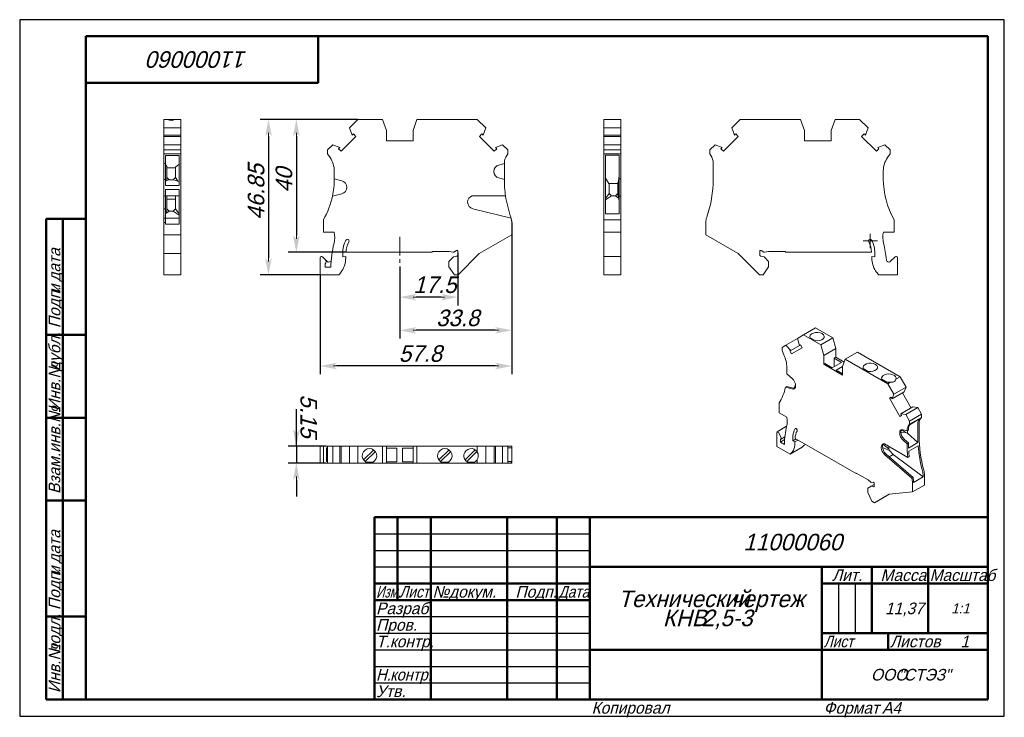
# Model space of a CAD drawing. Header units: millimetres. Extents: x 0 to 297, y 0 to 210.
import ezdxf

# ---------------------------------------------------------------- set-up
doc = ezdxf.new("R2010")
doc.units = ezdxf.units.MM
doc.linetypes.add('CENTER_per1_scale0.019685', pattern=[1, 0.625, -0.125, 0.125, -0.125])
doc.linetypes.add('CENTER_per1_scale0.174213', pattern=[8.85, 5.53125, -1.10625, 1.10625, -1.10625])
doc.styles.add('TextStyle_1', font='T-FLEX Type A.TTF', dxfattribs={"oblique": 15, "height": 5})
doc.styles.add('TextStyle_2', font='T-FLEX Type A.TTF', dxfattribs={"oblique": 15, "height": 3.5})
doc.styles.add('TextStyle_3', font='T-FLEX Type A.TTF', dxfattribs={"width": 0.744064, "oblique": 15, "height": 3.5})
doc.styles.add('TextStyle_4', font='T-FLEX Type A.TTF', dxfattribs={"width": 0.883061, "oblique": 15, "height": 3.5})
doc.styles.add('TextStyle_5', font='T-FLEX Type A.TTF', dxfattribs={"width": 0.94413, "oblique": 15, "height": 3.5})
doc.styles.add('TextStyle_6', font='T-FLEX Type A.TTF', dxfattribs={"width": 0.98844, "oblique": 15, "height": 3.5})
doc.styles.add('TextStyle_7', font='T-FLEX Type A.TTF', dxfattribs={"oblique": 15, "height": 5})
doc.styles.add('TextStyle_8', font='T-FLEX Type A.TTF', dxfattribs={"oblique": 15, "height": 3})
doc.styles.add('TextStyle_9', font='T-FLEX Type A.TTF', dxfattribs={"oblique": 15, "height": 3.5})
doc.dimstyles.new('DIM_ST_1', dxfattribs={"dimtxt": 5, "dimasz": 5, "dimexe": 2.5, "dimexo": 0, "dimtad": 1, "dimrnd": 0.01, "dimdsep": 46, "dimtxsty": 'TextStyle_1', "dimblk": 'Arrow_3_C7_Status', "dimcen": 0.09, "dimclrd": 7, "dimclre": 7, "dimclrt": 7, "dimazin": 0, "dimtfac": 1, "dimtdec": 0, "dimtmove": 0, "dimatfit": 0, "dimldrblk": 'NONE', "dimfxl": 1, "dimtvp": 1, "dimtolj": 1, "dimarcsym": 0})
doc.dimstyles.new('DIM_ST_2', dxfattribs={"dimtxt": 5, "dimasz": 5, "dimexe": 2.5, "dimexo": 0, "dimtad": 1, "dimrnd": 0.01, "dimdsep": 46, "dimtxsty": 'TextStyle_1', "dimblk": 'Arrow_3_C7_Status', "dimcen": 0.09, "dimclrd": 7, "dimclre": 7, "dimclrt": 7, "dimazin": 0, "dimtfac": 1, "dimtdec": 0, "dimtmove": 0, "dimatfit": 0, "dimldrblk": 'NONE', "dimfxl": 1, "dimtvp": 1, "dimtolj": 1, "dimarcsym": 0})
doc.dimstyles.new('DIM_ST_3', dxfattribs={"dimtxt": 5, "dimasz": 5, "dimexe": 2.5, "dimexo": 0, "dimtad": 1, "dimrnd": 0.01, "dimdsep": 46, "dimtxsty": 'TextStyle_1', "dimblk": 'Arrow_3_C7_Status', "dimcen": 0.09, "dimclrd": 7, "dimclre": 7, "dimclrt": 7, "dimazin": 0, "dimtfac": 1, "dimtdec": 0, "dimtmove": 0, "dimatfit": 0, "dimldrblk": 'NONE', "dimfxl": 1, "dimtvp": 1, "dimtolj": 1, "dimarcsym": 0})

# ---------------------------------------------------------------- blocks, each defined once
blk = doc.blocks.new('Arrow_3_C7_Status')
at = {"color": 7, "linetype": 'Continuous', "lineweight": 0}
blk.add_line((-1, 0), (-0.8, 0), dxfattribs=at)
at = {"color": 7}
blk.add_solid([(-1, -0.2), (0, 0), (-0.8, 0), (-1, 0.2)], dxfattribs=at)
blk = doc.blocks.new('*D5')
at = {"color": 7, "lineweight": -2}
for p, q in [((132.14, 139.66), (132.14, 123.84)), ((114.64, 135.63), (114.64, 123.84)), ((127.14, 126.34), (119.64, 126.34))]:
    blk.add_line(p, q, dxfattribs=at)
at = {"layer": 'Defpoints', "color": 0}
for p in [(132.14, 139.66), (114.64, 135.63), (114.64, 126.34)]:
    blk.add_point(p, dxfattribs=at)
at = {"color": 7, "lineweight": -2, "xscale": 5, "yscale": 5, "zscale": 5, "rotation": 180}
blk.add_blockref('Arrow_3_C7_Status', (114.64, 126.34), dxfattribs=at)
at = {"color": 7, "lineweight": -2, "xscale": 5, "yscale": 5, "zscale": 5}
blk.add_blockref('Arrow_3_C7_Status', (132.14, 126.34), dxfattribs=at)
blk = doc.blocks.new('_None')
blk = doc.blocks.new('*D6')
at = {"color": 7, "lineweight": -2}
for p, q in [((148.44, 145.13), (148.44, 113.84)), ((114.64, 135.63), (114.64, 113.84)), ((143.44, 116.34), (119.64, 116.34))]:
    blk.add_line(p, q, dxfattribs=at)
at = {"layer": 'Defpoints', "color": 0}
for p in [(148.44, 145.13), (114.64, 135.63), (114.64, 116.34)]:
    blk.add_point(p, dxfattribs=at)
at = {"color": 7, "lineweight": -2, "xscale": 5, "yscale": 5, "zscale": 5, "rotation": 180}
blk.add_blockref('Arrow_3_C7_Status', (114.64, 116.34), dxfattribs=at)
at = {"color": 7, "lineweight": -2, "xscale": 5, "yscale": 5, "zscale": 5}
blk.add_blockref('Arrow_3_C7_Status', (148.44, 116.34), dxfattribs=at)
blk = doc.blocks.new('*D7')
at = {"color": 7, "lineweight": -2}
for p, q in [((148.44, 148.83), (148.44, 103.09)), ((90.64, 133.08), (90.64, 103.09)), ((143.44, 105.59), (95.64, 105.59))]:
    blk.add_line(p, q, dxfattribs=at)
at = {"layer": 'Defpoints', "color": 0}
for p in [(148.44, 148.83), (90.64, 133.08), (90.64, 105.59)]:
    blk.add_point(p, dxfattribs=at)
at = {"color": 7, "lineweight": -2, "xscale": 5, "yscale": 5, "zscale": 5, "rotation": 180}
blk.add_blockref('Arrow_3_C7_Status', (90.64, 105.59), dxfattribs=at)
at = {"color": 7, "lineweight": -2, "xscale": 5, "yscale": 5, "zscale": 5}
blk.add_blockref('Arrow_3_C7_Status', (148.44, 105.59), dxfattribs=at)
blk = doc.blocks.new('*D8')
at = {"color": 7, "lineweight": -2}
for p, q in [((102.04, 179.93), (80.95, 179.93)), ((83.45, 174.93), (83.45, 144.93)), ((98.45, 139.93), (80.95, 139.93))]:
    blk.add_line(p, q, dxfattribs=at)
at = {"layer": 'Defpoints', "color": 0}
for p in [(102.04, 179.93), (83.45, 139.93), (98.45, 139.93)]:
    blk.add_point(p, dxfattribs=at)
at = {"color": 7, "lineweight": -2, "xscale": 5, "yscale": 5, "zscale": 5}
for p, rotation in [((83.45, 179.93), 89.99999999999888), ((83.45, 139.93), 269.9999999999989)]:
    blk.add_blockref('Arrow_3_C7_Status', p, dxfattribs=dict(at, rotation=rotation))
blk = doc.blocks.new('*D9')
at = {"color": 7, "lineweight": -2}
for p, q in [((102.04, 179.93), (72.54, 179.93)), ((75.04, 174.93), (75.04, 138.08)), ((90.64, 133.08), (72.54, 133.08))]:
    blk.add_line(p, q, dxfattribs=at)
at = {"layer": 'Defpoints', "color": 0}
for p in [(102.04, 179.93), (75.04, 133.08), (90.64, 133.08)]:
    blk.add_point(p, dxfattribs=at)
at = {"color": 7, "lineweight": -2, "xscale": 5, "yscale": 5, "zscale": 5}
for p, rotation in [((75.04, 179.93), 89.99999999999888), ((75.04, 133.08), 269.9999999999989)]:
    blk.add_blockref('Arrow_3_C7_Status', p, dxfattribs=dict(at, rotation=rotation))
blk = doc.blocks.new('*D10')
at = {"color": 7, "lineweight": -2}
for p, q in [((83.45, 81.41), (83.45, 92.55)), ((83.45, 86.41), (83.45, 91.41)), ((92.24, 81.41), (80.95, 81.41)), ((83.45, 81.41), (83.45, 76.26)), ((92.24, 76.26), (80.95, 76.26)), ((83.45, 71.26), (83.45, 66.26))]:
    blk.add_line(p, q, dxfattribs=at)
at = {"layer": 'Defpoints', "color": 0}
for p in [(92.24, 81.41), (83.45, 76.26), (92.24, 76.26)]:
    blk.add_point(p, dxfattribs=at)
at = {"color": 7, "lineweight": -2, "xscale": 5, "yscale": 5, "zscale": 5}
for p, rotation in [((83.45, 81.41), 269.9999999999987), ((83.45, 76.26), 89.99999999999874)]:
    blk.add_blockref('Arrow_3_C7_Status', p, dxfattribs=dict(at, rotation=rotation))
blk = doc.blocks.new('_FR1Страница_1')
at = {"color": 7, "linetype": 'Continuous', "lineweight": 25}
for p, q in [((0, 210), (0, 0)), ((297, 210), (0, 210)), ((297, 0), (297, 210)), ((107, 55), (172, 55)), ((107, 50), (172, 50)), ((107, 45), (172, 45)), ((247, 40), (247, 25)), ((252, 40), (252, 25)), ((107, 30), (172, 30)), ((107, 25), (172, 25)), ((107, 20), (172, 20)), ((242, 20), (292, 20)), ((262, 20), (262, 20)), ((107, 15), (172, 15)), ((107, 10), (172, 10)), ((0, 0), (297, 0))]:
    blk.add_line(p, q, dxfattribs=at)
at = {"color": 7, "linetype": 'Continuous', "lineweight": 50}
for p, q in [((20, 5), (20, 205)), ((20, 205), (292, 205)), ((90, 191), (90, 205)), ((292, 205), (292, 5)), ((20, 191), (90, 191)), ((8, 5), (8, 150)), ((8, 150), (20, 150)), ((13, 150), (13, 5)), ((8, 115), (20, 115)), ((8, 90), (20, 90)), ((20, 65), (8, 65)), ((107, 5), (107, 60)), ((107, 60), (292, 60)), ((114, 60), (114, 35)), ((124, 60), (124, 5)), ((147, 60), (147, 5)), ((162, 60), (162, 5)), ((172, 60), (172, 5)), ((172, 45), (292, 45)), ((242, 45), (242, 5)), ((257, 45), (257, 25)), ((274, 45), (274, 25)), ((107, 40), (172, 40)), ((242, 40), (292, 40)), ((107, 35), (172, 35)), ((8, 30), (20, 30)), ((242, 25), (292, 25)), ((262, 25), (262, 20)), ((172, 20), (292, 20)), ((20, 5), (8, 5)), ((292, 5), (20, 5))]:
    blk.add_line(p, q, dxfattribs=at)
at = {"color": 7, "oblique": 15}
for s, height, rotation, style, p in [('11000060', 5, 180, 'TextStyle_7', (68.7, 200.5)), ('дата', 3.5, 90, 'TextStyle_2', (12.25, 131.01)), ('Подп.', 3.5, 90, 'TextStyle_2', (12.25, 117)), ('и', 3.5, 90, 'TextStyle_2', (12.25, 127.51)), ('дубл.', 3.5, 90, 'TextStyle_2', (12.25, 104.01)), ('Инв.№', 3.5, 90, 'TextStyle_2', (12.25, 92)), ('Взам.инв.№', 3.5, 90, 'TextStyle_2', (12.25, 67)), ('дата', 3.5, 90, 'TextStyle_2', (12.25, 46.01)), ('Подп.', 3.5, 90, 'TextStyle_2', (12.25, 32)), ('и', 3.5, 90, 'TextStyle_2', (12.25, 42.51)), ('подл.', 3.5, 90, 'TextStyle_2', (12.25, 19.01)), ('Инв.№', 3.5, 90, 'TextStyle_2', (12.25, 7))]:
    blk.add_text(s, height=height, rotation=rotation, dxfattribs=dict(at, style=style)).set_placement(p)
for s, height, style, p in [('11000060', 5, 'TextStyle_7', (218.3, 50)), ('Лит.', 3.5, 'TextStyle_2', (245.03, 40.76)), ('Масса', 3.5, 'TextStyle_2', (259.65, 40.76)), ('№', 3.5, 'TextStyle_2', (124.5, 35.75)), ('Подп.', 3.5, 'TextStyle_2', (149.53, 35.75)), ('докум.', 3.5, 'TextStyle_2', (129.5, 35.75)), ('Технический', 5, 'TextStyle_7', (180.55, 32.88)), ('чертеж', 5, 'TextStyle_7', (214.51, 32.88)), ('Разраб.', 3.5, 'TextStyle_2', (107.5, 30.75)), ('11,37', 3.5, 'TextStyle_2', (261.03, 30.75)), ('1:1', 3, 'TextStyle_8', (280.99, 31)), ('КНВ', 5, 'TextStyle_7', (194, 27.12)), ('2,5-3', 5, 'TextStyle_7', (205.79, 27.12)), ('Пров.', 3.5, 'TextStyle_2', (107.5, 25.75)), ('Т.контр.', 3.5, 'TextStyle_2', (107.5, 20.75)), ('Листов', 3.5, 'TextStyle_2', (262.5, 20.75)), ('1', 3.5, 'TextStyle_9', (283.78, 20.75)), ('ООО', 3.5, 'TextStyle_2', (256.78, 10.75)), ('"СТЭЗ"', 3.5, 'TextStyle_2', (265.03, 10.75)), ('Утв.', 3.5, 'TextStyle_2', (107.5, 5.75)), ('Копировал', 3.5, 'TextStyle_2', (172.5, 0.75)), ('Формат', 3.5, 'TextStyle_2', (242.5, 0.75)), ('A4', 3.5, 'TextStyle_2', (260.12, 0.75))]:
    blk.add_text(s, height=height, dxfattribs=dict(at, style=style)).set_placement(p)
for s, style, width, p in [('Масштаб', 'TextStyle_6', 0.98844, (274.5, 40.76)), ('Изм.', 'TextStyle_3', 0.744064, (107.5, 35.75)), ('Лист', 'TextStyle_4', 0.883061, (114.5, 35.75)), ('Дата', 'TextStyle_4', 0.883061, (162.5, 35.75)), ('Лист', 'TextStyle_4', 0.883061, (242.5, 20.75)), ('Н.', 'TextStyle_5', 0.94413, (107.5, 10.75)), ('контр.', 'TextStyle_5', 0.94413, (111.75, 10.75))]:
    blk.add_text(s, height=3.5, dxfattribs=dict(at, style=style, width=width)).set_placement(p)
blk = doc.blocks.new('Страница_1')
at = {"color": 7, "linetype": 'Continuous', "lineweight": 20}
for p, q in [((43.466, 179.927), (44.614, 179.927)), ((43.466, 177.353), (43.466, 179.927)), ((44.614, 179.927), (46.819, 179.927)), ((48.616, 179.927), (46.819, 179.927)), ((48.616, 177.353), (48.616, 179.927)), ((99.466, 177.353), (102.04, 179.927)), ((109.44, 179.927), (102.04, 179.927)), ((109.44, 179.927), (110.64, 176.63)), ((118.64, 176.63), (119.84, 179.927)), ((119.84, 179.927), (138.04, 179.927)), ((140.614, 177.353), (138.04, 179.927)), ((181.343, 179.927), (176.193, 179.927)), ((176.193, 177.353), (176.193, 179.927)), ((181.343, 177.353), (181.343, 179.927)), ((214.78, 177.353), (217.354, 179.927)), ((235.554, 179.927), (217.354, 179.927)), ((236.754, 176.63), (235.554, 179.927)), ((245.954, 179.927), (244.754, 176.63)), ((253.354, 179.927), (245.954, 179.927)), ((255.928, 177.353), (253.354, 179.927)), ((43.466, 175.21), (43.466, 177.353)), ((48.616, 177.353), (43.466, 177.353)), ((48.616, 175.21), (48.616, 177.353)), ((100.301, 175.21), (99.466, 177.353)), ((100.301, 175.21), (100.674, 175.583)), ((100.674, 175.583), (101.43, 174.827)), ((110.64, 173.427), (110.64, 176.63)), ((118.64, 173.427), (118.64, 176.63)), ((139.407, 175.583), (138.65, 174.827)), ((139.78, 175.21), (139.407, 175.583)), ((139.78, 175.21), (140.614, 177.353)), ((176.193, 175.21), (176.193, 177.353)), ((176.193, 177.353), (181.343, 177.353)), ((181.343, 175.21), (181.343, 177.353)), ((215.614, 175.21), (214.78, 177.353)), ((215.988, 175.583), (215.614, 175.21)), ((216.744, 174.827), (215.988, 175.583)), ((236.754, 176.63), (236.754, 173.427)), ((244.754, 176.63), (244.754, 173.427)), ((253.964, 174.827), (254.721, 175.583)), ((254.721, 175.583), (255.094, 175.21)), ((255.094, 175.21), (255.928, 177.353)), ((43.466, 175.21), (43.466, 174.827)), ((48.616, 175.21), (43.466, 175.21)), ((43.466, 172.318), (43.466, 174.827)), ((43.466, 174.827), (48.616, 174.827)), ((43.466, 170.727), (43.466, 172.318)), ((43.466, 172.318), (48.616, 172.318)), ((48.616, 174.827), (48.616, 175.21)), ((48.616, 174.827), (48.616, 172.318)), ((48.616, 170.727), (48.616, 172.318)), ((94.432, 172.318), (92.84, 170.727)), ((94.432, 172.318), (96.575, 171.484)), ((101.43, 174.827), (96.958, 170.354)), ((110.64, 173.427), (118.64, 173.427)), ((143.123, 170.354), (138.65, 174.827)), ((145.649, 172.318), (143.506, 171.484)), ((147.24, 170.727), (145.649, 172.318)), ((181.343, 175.21), (176.193, 175.21)), ((176.193, 174.827), (176.193, 175.21)), ((181.343, 174.827), (176.193, 174.827)), ((176.193, 172.318), (176.193, 174.827)), ((176.193, 170.727), (176.193, 172.318)), ((181.343, 172.318), (176.193, 172.318)), ((181.343, 175.21), (181.343, 174.827)), ((181.343, 174.827), (181.343, 172.318)), ((181.343, 172.318), (181.343, 170.727)), ((208.154, 170.727), (209.746, 172.318)), ((209.746, 172.318), (211.889, 171.484)), ((216.744, 174.827), (212.272, 170.354)), ((244.754, 173.427), (236.754, 173.427)), ((258.437, 170.354), (253.964, 174.827)), ((260.962, 172.318), (258.82, 171.484)), ((262.554, 170.727), (260.962, 172.318)), ((43.466, 170.727), (48.616, 170.727)), ((43.466, 170.727), (43.466, 169.527)), ((43.466, 169.527), (43.466, 169.047)), ((43.466, 169.527), (48.616, 169.527)), ((48.616, 170.727), (48.616, 169.527)), ((48.616, 169.527), (48.616, 169.047)), ((92.84, 170.727), (92.84, 169.527)), ((92.84, 169.527), (93.624, 168.407)), ((96.201, 171.111), (96.575, 171.484)), ((96.958, 170.354), (96.201, 171.111)), ((143.123, 170.354), (143.879, 171.111)), ((143.879, 171.111), (143.506, 171.484)), ((147.24, 169.527), (146.905, 169.047)), ((147.24, 170.727), (147.24, 169.527)), ((176.193, 170.727), (176.193, 169.527)), ((181.343, 170.727), (176.193, 170.727)), ((176.193, 169.527), (181.343, 169.527)), ((176.193, 168.407), (176.193, 169.527)), ((181.343, 170.727), (181.343, 169.527)), ((181.343, 169.527), (181.343, 168.407)), ((208.154, 170.727), (208.154, 169.527)), ((208.154, 169.527), (208.49, 169.047)), ((211.889, 171.484), (211.515, 171.111)), ((211.515, 171.111), (212.272, 170.354)), ((259.193, 171.111), (258.437, 170.354)), ((258.82, 171.484), (259.193, 171.111)), ((261.77, 168.407), (262.554, 169.527)), ((262.554, 170.727), (262.554, 169.527)), ((43.466, 166.782), (43.466, 169.047)), ((43.466, 166.782), (43.466, 166.621)), ((43.466, 166.621), (44.016, 166.621)), ((43.466, 166.621), (43.466, 166.174)), ((48.066, 169.062), (44.016, 169.062)), ((44.016, 169.047), (44.016, 169.062)), ((44.016, 166.782), (44.016, 169.047)), ((44.016, 166.621), (44.016, 166.782)), ((44.016, 166.621), (44.016, 166.174)), ((47.016, 165.555), (48.066, 166.473)), ((48.066, 169.047), (48.066, 169.062)), ((48.066, 166.782), (48.066, 169.047)), ((48.066, 161.889), (48.066, 166.782)), ((48.616, 166.782), (48.616, 169.047)), ((48.616, 166.782), (48.616, 161.889)), ((146.19, 166.621), (144.523, 166.174)), ((146.19, 166.782), (146.19, 166.621)), ((146.19, 161.889), (146.19, 166.621)), ((176.193, 164.392), (176.193, 168.407)), ((180.793, 169.143), (176.743, 169.143)), ((176.743, 168.407), (176.743, 169.143)), ((176.743, 164.392), (176.743, 168.407)), ((180.793, 168.407), (180.793, 169.143)), ((180.793, 164.392), (180.793, 168.407)), ((181.343, 164.392), (181.343, 168.407)), ((209.204, 166.782), (209.204, 161.889)), ((43.466, 166.174), (43.466, 164.242)), ((43.466, 164.242), (43.466, 164.211)), ((43.466, 164.211), (43.466, 162.279)), ((44.416, 165.756), (44.016, 166.301)), ((44.016, 166.174), (44.016, 164.242)), ((44.016, 164.211), (44.016, 164.242)), ((44.016, 164.211), (44.016, 162.279)), ((44.416, 161.811), (44.416, 165.756)), ((47.016, 165.327), (44.416, 165.327)), ((47.016, 165.555), (47.016, 162.377)), ((94.89, 164.392), (94.89, 162.031)), ((143.04, 164.242), (143.04, 164.211)), ((176.193, 162.027), (176.193, 164.392)), ((176.743, 162.027), (176.743, 164.392)), ((180.793, 162.031), (180.793, 164.392)), ((181.343, 164.392), (181.343, 162.031)), ((260.504, 162.027), (260.504, 164.392)), ((43.466, 162.279), (43.466, 161.833)), ((44.016, 161.833), (43.466, 161.833)), ((43.466, 161.833), (43.466, 156.902)), ((44.016, 161.833), (44.016, 162.279)), ((44.016, 161.833), (44.016, 159.994)), ((44.301, 161.486), (44.016, 161.28)), ((44.416, 161.811), (44.301, 161.486)), ((44.301, 161.486), (45.116, 161.677)), ((44.416, 162.377), (45.116, 161.677)), ((45.116, 161.677), (46.316, 161.677)), ((46.316, 161.677), (47.016, 162.377)), ((47.727, 161.347), (46.316, 161.677)), ((47.727, 161.347), (47.016, 162.377)), ((48.066, 161.189), (47.727, 161.347)), ((48.066, 161.889), (48.066, 159.994)), ((48.616, 161.889), (48.616, 150.507)), ((97.158, 161.424), (94.89, 162.031)), ((94.89, 162.027), (94.89, 162.031)), ((144.523, 162.279), (146.19, 161.833)), ((176.193, 162.027), (176.193, 149.7)), ((176.743, 162.214), (177.666, 160.577)), ((176.743, 162.027), (176.743, 151.427)), ((177.666, 160.577), (180.393, 160.577)), ((177.793, 160.577), (177.793, 157.627)), ((180.393, 160.788), (180.593, 161.327)), ((180.393, 160.788), (180.393, 157.113)), ((180.593, 161.327), (180.793, 162.988)), ((180.593, 156.567), (180.593, 161.327)), ((180.793, 162.031), (180.793, 161.424)), ((180.793, 162.031), (181.343, 162.031)), ((180.793, 161.424), (180.793, 159.492)), ((181.343, 161.424), (181.343, 162.031)), ((181.343, 161.424), (181.343, 159.492)), ((48.066, 159.994), (44.016, 159.994)), ((48.066, 158.844), (44.016, 158.844)), ((44.016, 158.844), (44.016, 156.902)), ((48.066, 158.844), (48.066, 150.507)), ((94.332, 156.772), (97.158, 157.529)), ((98.64, 159.461), (98.64, 159.492)), ((177.793, 157.627), (176.743, 156.137)), ((177.793, 157.627), (178.493, 156.927)), ((180.393, 157.627), (179.693, 156.927)), ((180.793, 159.461), (180.793, 159.492)), ((180.793, 159.461), (180.793, 157.529)), ((180.793, 157.529), (180.793, 156.772)), ((181.343, 159.461), (181.343, 159.492)), ((181.343, 159.461), (181.343, 157.529)), ((181.343, 156.772), (181.343, 157.529)), ((43.466, 156.902), (43.466, 154.99)), ((44.016, 156.902), (43.466, 156.902)), ((43.466, 154.99), (43.466, 154.959)), ((43.466, 154.959), (43.466, 152.998)), ((44.016, 156.902), (44.016, 154.99)), ((44.016, 156.902), (48.066, 156.902)), ((44.016, 154.99), (44.016, 154.959)), ((44.016, 154.959), (44.016, 152.998)), ((44.416, 152.411), (44.416, 156.902)), ((47.016, 155.927), (44.416, 155.927)), ((47.016, 156.902), (47.016, 155.927)), ((47.016, 155.927), (47.016, 152.977)), ((135.115, 154.99), (135.115, 154.959)), ((136.528, 156.902), (146.558, 156.902)), ((178.493, 156.927), (176.743, 155.643)), ((178.493, 156.927), (179.693, 156.927)), ((180.624, 156.234), (179.693, 156.927)), ((180.593, 156.567), (180.393, 157.113)), ((180.624, 156.234), (180.593, 156.567)), ((180.624, 156.234), (180.793, 155.411)), ((180.793, 156.772), (180.793, 151.427)), ((181.343, 156.772), (180.793, 156.772)), ((181.343, 156.772), (181.343, 149.7)), ((43.466, 152.998), (44.016, 152.998)), ((43.466, 152.998), (43.466, 150.136)), ((44.016, 152.998), (44.016, 150.136)), ((44.092, 151.559), (44.016, 151.446)), ((44.416, 152.411), (44.092, 151.559)), ((44.092, 151.559), (45.116, 152.277)), ((45.116, 152.277), (44.416, 152.977)), ((45.116, 152.277), (46.316, 152.277)), ((47.016, 152.977), (46.316, 152.277)), ((46.316, 152.277), (48.066, 151.051)), ((47.016, 152.977), (48.066, 151.455)), ((136.722, 152.998), (148.268, 150.136)), ((43.466, 150.136), (44.016, 150.136)), ((43.466, 150.136), (43.466, 148.834)), ((44.016, 148.834), (43.466, 148.834)), ((43.466, 148.834), (43.466, 145.135)), ((48.066, 150.202), (44.016, 150.202)), ((44.016, 150.136), (44.016, 148.834)), ((44.016, 148.834), (44.016, 148.398)), ((48.066, 148.834), (48.066, 150.507)), ((48.066, 148.834), (48.066, 148.398)), ((48.616, 148.834), (48.616, 150.507)), ((48.616, 148.834), (48.616, 145.135)), ((91.64, 149.7), (91.64, 145.927)), ((148.268, 150.136), (148.44, 148.834)), ((148.44, 148.834), (148.44, 145.135)), ((181.343, 149.7), (176.193, 149.7)), ((176.193, 145.927), (176.193, 149.7)), ((180.793, 151.427), (176.743, 151.427)), ((181.343, 149.7), (181.343, 145.927)), ((206.954, 148.834), (206.954, 145.135)), ((263.754, 145.927), (263.754, 149.7)), ((44.016, 148.398), (48.066, 148.398)), ((91.64, 145.927), (94.884, 145.927)), ((176.193, 142.569), (176.193, 145.927)), ((181.343, 145.927), (176.193, 145.927)), ((181.343, 142.569), (181.343, 145.927)), ((263.754, 145.927), (260.511, 145.927)), ((43.466, 145.135), (43.466, 139.468)), ((48.616, 145.135), (43.466, 145.135)), ((48.616, 145.135), (48.616, 139.468)), ((148.44, 145.135), (138.626, 139.468)), ((176.193, 138.634), (176.193, 142.569)), ((181.343, 138.634), (181.343, 142.569)), ((206.954, 145.135), (216.769, 139.468)), ((97.44, 138.548), (97.44, 139.627)), ((124.44, 139.927), (98.446, 139.927)), ((129.554, 140.127), (124.44, 140.127)), ((124.44, 140.127), (124.44, 139.927)), ((130.717, 139.927), (129.554, 140.127)), ((130.92, 139.927), (130.717, 139.927)), ((131.713, 140.391), (130.92, 139.927)), ((132.14, 140.391), (131.713, 140.391)), ((132.14, 138.927), (132.14, 140.391)), ((223.254, 138.927), (223.254, 140.391)), ((223.254, 140.391), (223.681, 140.391)), ((223.681, 140.391), (224.474, 139.927)), ((224.474, 139.927), (224.678, 139.927)), ((224.678, 139.927), (225.84, 140.127)), ((230.954, 140.127), (225.84, 140.127)), ((230.954, 139.927), (230.954, 140.127)), ((230.954, 139.927), (256.948, 139.927)), ((257.954, 139.627), (257.954, 138.548)), ((43.466, 139.468), (43.466, 133.077)), ((43.466, 139.468), (48.616, 139.468)), ((48.616, 139.468), (48.616, 133.077)), ((90.64, 138.234), (90.64, 133.077)), ((92.177, 137.663), (91.323, 138.517)), ((92.693, 137.147), (92.177, 137.663)), ((98.34, 138.627), (97.44, 138.548)), ((98.34, 138.07), (98.34, 138.627)), ((129.49, 137.127), (130.843, 138.479)), ((129.49, 135.477), (129.49, 137.127)), ((130.843, 138.479), (131.817, 138.74)), ((131.817, 138.74), (132.14, 138.927)), ((138.626, 139.468), (132.241, 133.077)), ((181.343, 138.634), (176.193, 138.634)), ((176.193, 138.234), (176.193, 138.634)), ((176.193, 133.077), (176.193, 138.234)), ((181.343, 138.234), (181.343, 138.634)), ((181.343, 138.234), (181.343, 133.077)), ((216.769, 139.468), (223.154, 133.077)), ((223.577, 138.74), (223.254, 138.927)), ((224.552, 138.479), (223.577, 138.74)), ((224.552, 138.479), (225.904, 137.127)), ((225.904, 135.477), (225.904, 137.127)), ((257.054, 138.627), (257.054, 138.07)), ((257.954, 138.548), (257.054, 138.627)), ((262.702, 137.147), (264.071, 138.517)), ((264.754, 133.077), (264.754, 138.234)), ((92.14, 136.356), (92.14, 135.427)), ((92.14, 135.427), (93.848, 135.427)), ((131.171, 133.077), (129.49, 135.477)), ((224.224, 133.077), (225.904, 135.477)), ((48.616, 133.077), (43.466, 133.077)), ((96.306, 133.077), (90.64, 133.077)), ((132.241, 133.077), (131.171, 133.077)), ((176.193, 133.077), (181.343, 133.077)), ((223.154, 133.077), (224.224, 133.077)), ((259.088, 133.077), (264.754, 133.077)), ((236.449, 114.944), (240.091, 117.046)), ((240.091, 117.046), (245.324, 114.025)), ((231.07, 111.838), (234.629, 113.893)), ((234.629, 113.893), (236.449, 114.944)), ((235.219, 111.803), (234.629, 113.893)), ((241.682, 111.923), (236.449, 114.944)), ((239.903, 113.236), (238.406, 114.1)), ((241.682, 111.923), (245.324, 114.025)), ((245.324, 114.025), (246.172, 110.843)), ((231.07, 111.838), (229.944, 111.188)), ((229.944, 111.188), (229.944, 110.208)), ((229.944, 110.208), (230.498, 108.974)), ((231.07, 111.838), (232.585, 110.282)), ((232.321, 110.129), (232.585, 110.282)), ((232.856, 109.203), (232.321, 110.129)), ((235.219, 111.803), (232.585, 110.282)), ((236.018, 111.029), (232.856, 109.203)), ((235.219, 111.803), (235.483, 111.955)), ((235.483, 111.955), (236.018, 111.029)), ((241.682, 111.923), (242.531, 108.741)), ((242.531, 108.741), (246.172, 110.843)), ((246.172, 110.843), (246.172, 108.228)), ((242.531, 106.126), (242.531, 108.741)), ((246.172, 108.228), (245.713, 107.963)), ((247.94, 106.677), (245.713, 107.963)), ((245.713, 107.963), (245.713, 105.391)), ((246.172, 108.228), (248.689, 106.775)), ((248.187, 105.475), (249.036, 107.677)), ((249.036, 107.677), (252.678, 109.779)), ((249.036, 107.677), (261.905, 100.247)), ((252.678, 109.779), (265.547, 102.349)), ((231.394, 105.179), (231.394, 103.251)), ((242.866, 106.32), (242.531, 106.126)), ((242.531, 106.126), (248.187, 102.86)), ((242.866, 106.32), (245.094, 105.034)), ((245.094, 105.034), (247.94, 106.677)), ((248.187, 105.432), (246.296, 104.34)), ((246.296, 104.34), (248.187, 103.247)), ((248.187, 102.86), (248.187, 105.475)), ((255.972, 103.958), (254.475, 104.823)), ((232.997, 101.83), (231.394, 103.251)), ((261.575, 100.723), (260.078, 101.587)), ((265.547, 102.349), (264.276, 101.615)), ((267.367, 99.197), (265.547, 102.349)), ((230.999, 99.185), (231.388, 99.41)), ((230.999, 99.185), (232.997, 98.65)), ((233.386, 98.874), (231.388, 99.41)), ((234.045, 99.622), (234.045, 99.647)), ((261.905, 100.247), (262.717, 100.715)), ((263.725, 97.094), (261.905, 100.247)), ((267.367, 99.197), (263.725, 97.094)), ((266.777, 97.788), (267.367, 99.197)), ((262.872, 96.143), (262.337, 95.834)), ((265.499, 90.356), (262.337, 95.834)), ((263.135, 95.685), (262.872, 96.143)), ((266.777, 97.788), (263.135, 95.685)), ((263.135, 95.685), (263.725, 97.094)), ((266.242, 97.479), (268.877, 92.916)), ((229.096, 94.51), (229.096, 91.429)), ((265.77, 91.122), (269.412, 93.225)), ((267.285, 90.929), (270.927, 93.031)), ((270.927, 93.031), (269.412, 93.225)), ((272.052, 91.082), (270.927, 93.031)), ((229.096, 91.429), (231.389, 90.105)), ((265.499, 90.356), (266.034, 90.665)), ((267.285, 90.929), (265.77, 91.122)), ((266.034, 90.665), (265.77, 91.122)), ((268.411, 88.979), (267.285, 90.929)), ((268.411, 88.979), (272.052, 91.082)), ((268.411, 87.999), (272.052, 90.102)), ((271.434, 89.631), (268.57, 87.978)), ((271.426, 89.623), (271.434, 89.631)), ((272.052, 90.102), (271.815, 89.848)), ((272.052, 91.082), (272.052, 90.102)), ((231.34, 87.395), (228.471, 85.739)), ((267.149, 85.528), (266.05, 86.371)), ((267.668, 86.055), (266.489, 86.371)), ((267.668, 86.055), (268.057, 86.28)), ((267.668, 86.187), (267.668, 86.055)), ((267.805, 85.298), (267.805, 86.134)), ((268.057, 86.28), (268.057, 86.411)), ((268.411, 87.999), (268.173, 87.745)), ((268.411, 88.979), (268.411, 87.999)), ((268.562, 87.97), (268.57, 87.978)), ((270.921, 84.07), (270.921, 88.065)), ((271.31, 88.289), (271.31, 84.294)), ((228.388, 85.556), (228.388, 81.345)), ((229.475, 84.463), (228.871, 85.508)), ((229.449, 83.41), (229.449, 82.651)), ((229.449, 82.651), (230.72, 83.385)), ((229.475, 83.423), (230.788, 84.182)), ((233.197, 83.036), (233.197, 83.917)), ((234.172, 83.599), (233.197, 83.036)), ((234.752, 83.264), (233.833, 82.733)), ((252.289, 73.139), (233.908, 83.751)), ((265.441, 85.399), (265.441, 85.374)), ((267.149, 85.528), (265.83, 85.666)), ((265.83, 85.599), (265.83, 85.624)), ((266.489, 83.192), (267.668, 82.146)), ((268.057, 82.37), (266.878, 83.416)), ((267.805, 85.298), (267.149, 85.528)), ((270.958, 82.502), (267.805, 85.298)), ((90.64, 81.411), (91.323, 81.411)), ((90.64, 76.261), (90.64, 81.411)), ((91.64, 81.411), (91.323, 81.411)), ((91.64, 76.261), (91.64, 81.411)), ((91.64, 81.411), (92.84, 81.411)), ((92.532, 76.811), (92.532, 80.861)), ((92.532, 80.861), (92.84, 80.861)), ((92.84, 81.411), (94.432, 81.411)), ((92.84, 76.261), (92.84, 81.411)), ((94.432, 81.411), (96.575, 81.411)), ((94.432, 76.261), (94.432, 81.411)), ((96.575, 81.411), (96.958, 81.411)), ((96.575, 81.411), (96.575, 76.261)), ((96.958, 76.261), (96.958, 81.411)), ((96.958, 81.411), (99.466, 81.411)), ((99.466, 81.411), (102.04, 81.411)), ((99.466, 81.411), (99.466, 76.261)), ((102.04, 81.411), (109.44, 81.411)), ((102.04, 76.261), (102.04, 81.411)), ((106.785, 80.277), (103.749, 77.241)), ((109.44, 76.261), (109.44, 81.411)), ((109.44, 81.411), (110.64, 81.411)), ((110.64, 81.411), (118.64, 81.411)), ((110.64, 76.261), (110.64, 81.411)), ((113.79, 80.761), (110.64, 80.761)), ((113.79, 76.736), (113.79, 80.761)), ((115.49, 80.761), (115.49, 76.736)), ((118.64, 80.761), (115.49, 80.761)), ((118.64, 81.411), (119.84, 81.411)), ((118.64, 81.411), (118.64, 76.261)), ((119.84, 81.411), (138.04, 81.411)), ((119.84, 76.261), (119.84, 81.411)), ((126.474, 77.241), (129.51, 80.277)), ((137.435, 80.277), (134.399, 77.241)), ((140.614, 81.411), (138.04, 81.411)), ((138.04, 81.411), (138.04, 79.613)), ((140.614, 81.411), (140.614, 76.261)), ((140.614, 81.411), (143.123, 81.411)), ((143.123, 81.411), (143.123, 76.261)), ((143.506, 81.411), (143.123, 81.411)), ((143.506, 76.261), (143.506, 81.411)), ((145.649, 81.411), (143.506, 81.411)), ((147.24, 81.411), (145.649, 81.411)), ((145.649, 76.261), (145.649, 81.411)), ((147.24, 76.261), (147.24, 81.411)), ((148.152, 81.411), (147.24, 81.411)), ((148.152, 80.861), (147.24, 80.861)), ((148.152, 81.411), (148.44, 81.411)), ((148.152, 80.861), (148.44, 80.861)), ((148.44, 81.411), (148.44, 80.861)), ((148.44, 76.811), (148.44, 80.861)), ((232.395, 79.032), (228.388, 81.345)), ((229.449, 82.651), (230.657, 81.954)), ((236.036, 81.134), (232.395, 79.032)), ((233.833, 82.733), (233.197, 83.036)), ((233.833, 82.279), (233.833, 82.733)), ((259.837, 81.08), (259.837, 81.055)), ((260.226, 81.305), (260.226, 81.28)), ((260.239, 81.048), (262.403, 80.138)), ((260.39, 81.974), (262.201, 80.585)), ((260.836, 82.065), (267.928, 77.97)), ((262.201, 80.585), (262.201, 81.276)), ((262.403, 80.138), (262.201, 80.585)), ((268.057, 82.37), (267.668, 82.146)), ((270.958, 82.502), (268.094, 80.848)), ((271.018, 81.528), (268.154, 79.874)), ((104.244, 76.746), (107.28, 79.782)), ((130.005, 79.782), (126.969, 76.746)), ((134.894, 76.746), (137.93, 79.782)), ((138.04, 76.261), (138.04, 77.408)), ((260.973, 78.798), (261.362, 79.023)), ((260.973, 78.798), (269.137, 71.747)), ((261.362, 79.023), (269.526, 71.972)), ((263.433, 78.85), (262.311, 78.203)), ((263.433, 78.85), (262.403, 80.138)), ((263.433, 78.85), (272.512, 72.136)), ((268.317, 78.194), (267.928, 77.97)), ((90.64, 76.261), (91.323, 76.261)), ((91.64, 76.261), (91.323, 76.261)), ((91.64, 76.261), (92.84, 76.261)), ((92.532, 76.811), (92.84, 76.811)), ((94.432, 76.261), (92.84, 76.261)), ((94.432, 76.261), (96.575, 76.261)), ((96.958, 76.261), (96.575, 76.261)), ((99.466, 76.261), (96.958, 76.261)), ((99.466, 76.261), (102.04, 76.261)), ((109.44, 76.261), (102.04, 76.261)), ((106.574, 76.611), (104.457, 76.611)), ((109.44, 76.261), (110.64, 76.261)), ((110.64, 76.736), (113.79, 76.736)), ((110.64, 76.261), (118.64, 76.261)), ((115.49, 76.736), (118.64, 76.736)), ((118.64, 76.261), (119.84, 76.261)), ((119.84, 76.261), (138.04, 76.261)), ((129.299, 76.611), (127.182, 76.611)), ((137.224, 76.611), (135.107, 76.611)), ((140.614, 76.261), (138.04, 76.261)), ((143.123, 76.261), (140.614, 76.261)), ((143.123, 76.261), (143.506, 76.261)), ((145.649, 76.261), (143.506, 76.261)), ((147.24, 76.261), (145.649, 76.261)), ((147.24, 76.811), (148.268, 76.811)), ((147.24, 76.261), (148.268, 76.261)), ((148.268, 76.811), (148.44, 76.811)), ((148.268, 76.261), (148.268, 76.811)), ((148.268, 76.261), (148.44, 76.261)), ((148.44, 76.811), (148.44, 76.261)), ((252.289, 73.302), (252.289, 73.139)), ((255.905, 71.215), (252.289, 73.302)), ((252.43, 73.221), (252.289, 73.139)), ((269.137, 71.747), (269.526, 71.972)), ((269.137, 71.747), (269.259, 70.614)), ((269.526, 71.972), (269.648, 70.838)), ((269.648, 70.482), (272.512, 72.136)), ((272.512, 72.492), (272.512, 72.136)), ((272.901, 72.716), (272.901, 69.696)), ((255.86, 68.791), (256.816, 69.343)), ((255.86, 67.444), (255.86, 68.791)), ((256.727, 70.577), (255.905, 71.215)), ((256.871, 70.494), (256.727, 70.577)), ((256.816, 69.343), (257.733, 69.873)), ((256.816, 69.343), (257.505, 69.159)), ((257.431, 70.549), (256.871, 70.494)), ((257.733, 70.375), (257.431, 70.549)), ((257.505, 69.159), (257.733, 69.291)), ((257.505, 69.159), (257.733, 69.179)), ((257.733, 69.179), (257.733, 70.375)), ((269.648, 70.838), (269.259, 70.614)), ((269.259, 70.614), (269.259, 67.594)), ((272.901, 69.696), (269.259, 67.594)), ((269.648, 70.838), (269.648, 70.482)), ((257.048, 64.798), (255.86, 67.444)), ((262.319, 66.974), (257.804, 64.362)), ((261.446, 66.464), (257.804, 64.362)), ((262.328, 66.974), (261.446, 66.464)), ((269.259, 67.594), (262.319, 66.974)), ((257.804, 64.362), (257.048, 64.798))]:
    blk.add_line(p, q, dxfattribs=at)
at = {"color": 7, "linetype": 'CENTER_per1_scale0.174213', "lineweight": 5}
blk.add_line((114.64, 144.48), (114.64, 135.63), dxfattribs=at)
at = {"color": 7, "linetype": 'CENTER_per1_scale0.019685', "lineweight": 5}
for p, q in [((254.381, 143.277), (258.714, 143.277)), ((256.548, 141.11), (256.548, 145.443))]:
    blk.add_line(p, q, dxfattribs=at)
at = {"color": 7, "lineweight": 20, "flags": 128}
blk.add_lwpolyline([(264.276, 101.615), (264.188, 101.359), (264.063, 101.132), (263.903, 100.943), (263.708, 100.798), (263.486, 100.702), (263.242, 100.658), (262.983, 100.663), (262.717, 100.715)], dxfattribs=at)
at = {"color": 7, "linetype": 'Continuous', "lineweight": 20}
for centre, radius, start, end in [((45.716, 181.802), 2.175, 239.54969, 300.45031), ((87.89, 164.392), 7, 0, 35), ((150.14, 166.782), 3.95, 145, 180), ((205.254, 166.782), 3.95, 0, 35), ((267.504, 164.392), 7, 145, 180), ((145.04, 164.242), 2, 105, 180), ((145.04, 164.211), 2, 180, 255), ((69.89, 162.027), 25, 347.86725, 360), ((96.64, 159.492), 2, 0, 75), ((180.19, 161.889), 34, 180, 180.09468), ((180.19, 161.889), 34, 180.09468, 188.4346), ((175.204, 161.889), 34, 340.44279, 0), ((285.504, 162.027), 25, 180, 209.54136), ((96.64, 159.461), 2, 285, 0), ((69.89, 162.027), 25, 330.45864, 347.86725), ((137.115, 154.99), 2, 107.08504, 180), ((137.115, 154.959), 2, 180, 258.65383), ((180.19, 161.889), 34, 188.4346, 199.55721), ((143.44, 148.834), 5, 360, 19.55721), ((211.954, 148.834), 5, 160.44279, 180), ((87.54, 144.401), 7.5, 345.85889, 11.73422), ((267.854, 144.401), 7.5, 168.26578, 194.14111), ((125.94, 134.727), 32.1, 165.85889, 178.75046), ((105.74, 139.627), 8.3, 152.09877, 180), ((98.847, 143.277), 0.5, 332.09877, 152.09877), ((105.74, 139.627), 7.3, 152.09877, 177.64472), ((256.548, 143.277), 0.5, 27.90123, 207.90123), ((249.654, 139.627), 7.3, 2.35528, 27.90123), ((249.654, 139.627), 8.3, 0, 27.90123), ((229.454, 134.727), 32.1, 5.15339, 14.14111), ((91.04, 138.234), 0.4, 45, 180), ((91.54, 137.027), 0.9, 311.81031, 45), ((93.223, 137.677), 0.75, 225, 354.84661), ((91.34, 138.07), 7, 327.14012, 360), ((264.054, 138.07), 7, 180, 212.85988), ((262.171, 137.677), 0.75, 185.15339, 315), ((264.354, 138.234), 0.4, 359.99998, 135), ((89.24, 139.427), 9.5, 318.05468, 327.14012), ((266.154, 139.427), 9.5, 212.85988, 221.94532), ((105.515, 78.511), 2.175, 299.12461, 240.87539), ((128.24, 78.511), 2.175, 299.12461, 240.87539), ((136.165, 78.511), 2.175, 30.45031, 240.87539), ((136.165, 78.511), 2.175, 299.12461, 329.54969), ((136.165, 78.511), 2.175, 329.54969, 30.45031)]:
    blk.add_arc(centre, radius, start, end, dxfattribs=at)
for centre, major_axis, ratio, start_param, end_param in [((240.498, 114.444), (2.175, 0), 0.5773503, 4.4353112, 9.7018557), ((226.444, 108.036), (-3.5, 6.062), 0.5773503, 3.9269908, 4.5378561), ((256.567, 105.166), (2.175, 0), 0.5773503, 4.4353112, 9.7018557), ((232.631, 100.464), (-1, 1.732), 0.5773503, 3.9269908, 5.2359878), ((262.17, 101.931), (2.175, 0), 0.5773503, 6.0292454, 9.7018557), ((213.716, 113.454), (-12.5, 21.651), 0.5773503, 3.4113968, 3.7152343), ((232.631, 100.438), (-1, 1.732), 0.5773503, 2.6179939, 3.9269908), ((233.02, 100.663), (-1, 1.732), 0.5773503, 2.6179939, 2.9458915), ((216.969, 115.332), (-12.5, 21.651), 0.5773503, 3.5829317, 3.6570384), ((262.17, 101.931), (2.175, 0), 0.5773503, 4.4353112, 4.9663289), ((226.196, 91.857), (-3.75, 6.495), 0.5773503, 3.6801819, 4.1317916), ((273.714, 86.452), (-1.975, 3.421), 0.5773503, 0.1745329, 0.7853982), ((274.103, 86.677), (-1.975, 3.421), 0.5773503, 0.1745329, 0.7853982), ((253.349, 68.281), (-16.05, 27.799), 0.5773503, 0.5385892, 0.7635896), ((239.066, 80.528), (-4.15, 7.188), 0.5773503, 0.2984299, 0.7853982), ((234.191, 86.323), (-0.25, 0.433), 0.5773508, 3.4400205, 6.5816132), ((266.855, 84.583), (-1, 1.732), 0.5773503, 5.7595865, 7.0685835), ((267.244, 84.807), (-1, 1.732), 0.5773503, 0.1957012, 0.7853982), ((270.461, 84.574), (-1.975, 3.421), 0.5773503, 0.1745329, 0.7853982), ((270.85, 84.799), (-1.975, 3.421), 0.5773503, 0.1745329, 0.7853982), ((228.671, 85.392), (-0.2, 0.346), 0.5773503, 4.712389, 7.0685835), ((229.025, 84.203), (-0.45, 0.779), 0.5773503, 3.0859221, 4.712389), ((239.066, 80.528), (-3.65, 6.322), 0.5773503, 0.2984299, 0.7442907), ((266.855, 84.558), (-1, 1.732), 0.5773503, 0.7853982, 2.0943951), ((267.244, 84.782), (-1, 1.732), 0.5773503, 0.7853982, 2.0943951), ((294.963, 70.189), (-17, 29.445), 0.5773503, 0.7853982, 0.8411407), ((295.351, 70.414), (-17, 29.445), 0.5773503, 0.7853982, 1.1267359), ((228.883, 85.136), (-3.5, 6.062), 0.5773503, 3.3534777, 3.9269908), ((231.04, 89.204), (-4.75, 8.227), 0.5773503, 3.1949069, 3.3534777), ((232.525, 87.239), (-3.5, 6.062), 0.5773503, 3.3534777, 3.437128), ((261.251, 80.264), (-1, 1.732), 0.5773503, 5.7959774, 7.0685835), ((261.251, 80.239), (-1, 1.732), 0.5773503, 0.7853982, 2.1581665), ((261.64, 80.488), (-1, 1.732), 0.5773503, 0.1957012, 0.7853982), ((261.64, 80.463), (-1, 1.732), 0.5773503, 0.7853982, 2.1581665), ((291.71, 68.311), (-17, 29.445), 0.5773503, 0.7870506, 0.9326096), ((292.099, 68.536), (-17, 29.445), 0.5773503, 0.7870506, 0.8411407), ((294.963, 70.189), (-17, 29.445), 0.5773503, 0.8750764, 1.1267359), ((227.398, 87.101), (-4.75, 8.227), 0.5773503, 3.1949069, 3.3534777), ((292.099, 68.536), (-17, 29.445), 0.5773503, 0.8750764, 0.9326096), ((268.976, 74.533), (-2.5, 4.33), 0.5773503, 3.9269908, 4.2683286), ((269.365, 74.757), (-2.5, 4.33), 0.5773503, 3.9269908, 4.2683286)]:
    blk.add_ellipse(centre, major_axis=major_axis, ratio=ratio, start_param=start_param, end_param=end_param, dxfattribs=at)
blk.add_blockref('_FR1Страница_1', (0, 0))
at = {"color": 7, "style": 'TextStyle_1', "oblique": 15}
for s, rotation, p in [('46.85', 90, (73.79, 149.714)), ('40', 90, (82.2, 157.885)), ('5.15', 270, (84.7, 97.015))]:
    blk.add_text(s, height=5, rotation=rotation, dxfattribs=at).set_placement(p)
for s, p in [('17.5', (118.745, 127.59)), ('33.8', (125.618, 117.59)), ('57.8', (114.36, 106.84))]:
    blk.add_text(s, height=5, dxfattribs=at).set_placement(p)
for base, p1, p2, angle, dimstyle, picture, middle, dimtype in [((75.04, 133.077), (102.04, 179.927), (90.64, 133.077), 270, 'DIM_ST_2', '*D9', (75.04, 156.502), 160), ((83.45, 139.927), (102.04, 179.927), (98.446, 139.927), 270, 'DIM_ST_2', '*D8', (83.45, 161.1), 160), ((90.64, 105.59), (148.44, 148.834), (90.64, 133.077), 180, 'DIM_ST_1', '*D7', (119.54, 105.59), 160), ((114.64, 116.34), (148.44, 145.135), (114.64, 135.63), 180, 'DIM_ST_2', '*D6', (130.62, 116.34), 160), ((114.64, 126.34), (132.14, 139.659), (114.64, 135.63), 180, 'DIM_ST_1', '*D5', (123.39, 126.34), 160), ((83.45, 76.261), (92.24, 81.411), (92.24, 76.261), 270, 'DIM_ST_3', '*D10', (83.45, 92.548), 161)]:
    dim = blk.add_linear_dim(base=base, p1=p1, p2=p2, angle=angle, text=' ', dimstyle=dimstyle)
    dim.commit()
    dim.dimension.update_dxf_attribs({"geometry": picture, "text_midpoint": middle, "dimtype": dimtype})

msp = doc.modelspace()

# ---------------------------------------------------------------- block references
msp.add_blockref('Страница_1', (0, 0))

doc.saveas('drawing.dxf')
